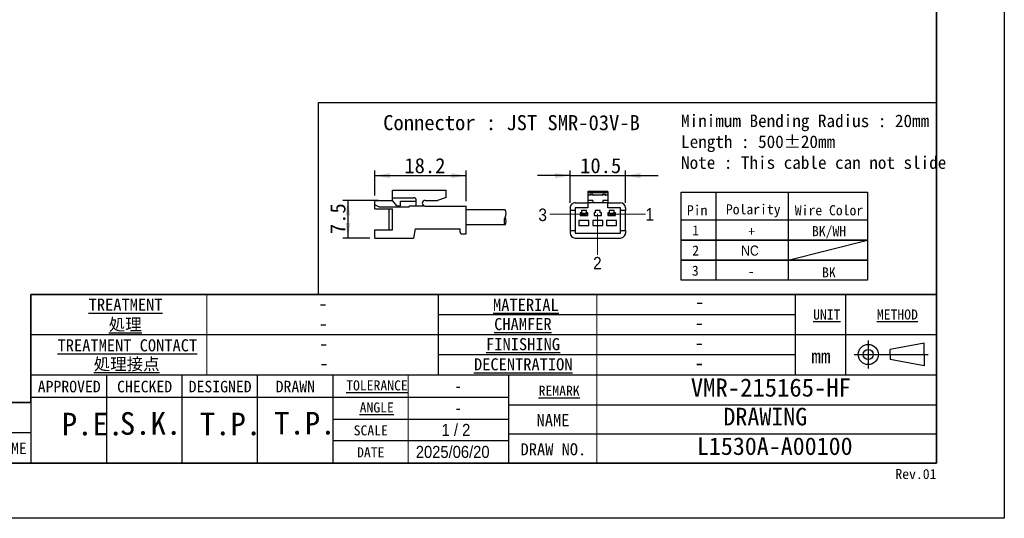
# Model space of a CAD drawing. Header units: millimetres. Extents: x 0 to 420, y 0 to 297.
# Tile 2 of 8: x 224 to 420, y 0 to 99. Entities that reach past the tile are written whole.
import ezdxf
from ezdxf.enums import TextEntityAlignment as Align

# ---------------------------------------------------------------- set-up
doc = ezdxf.new("R2010")
doc.units = ezdxf.units.MM
doc.linetypes.add('HIDDEN', pattern=[1.905, 1.27, -0.635])
doc.layers.add('CABLE 3P', color=7, linetype='Continuous')
doc.layers.add('FORM', color=7, linetype='Continuous')
doc.layers.add('PAPER', color=254, linetype='Continuous', plot=False)
doc.layers.add('TXT1', color=5, linetype='Continuous', lineweight=25)
doc.styles.add('SLDTEXTSTYLE0', font='MSGOTHIC.TTC')
doc.styles.add('SLDTEXTSTYLE1', font='MSGOTHIC.TTC', dxfattribs={"bigfont": 'bigfont'})
doc.styles.add('SLDTEXTSTYLE2', font='MSGOTHIC.TTC')
doc.styles.add('SLDTEXTSTYLE3', font='GOTHIC.TTF', dxfattribs={"width": 0.913})
doc.styles.add('SLDTEXTSTYLE4', font='MSGOTHIC.TTC', dxfattribs={"bigfont": 'bigfont'})
doc.styles.get("Standard").update_dxf_attribs({"font": 'MSGOTHIC.TTC'})
doc.dimstyles.new('SLDDIMSTYLE0', dxfattribs={"dimtxt": 3, "dimasz": 3, "dimexe": 0, "dimexo": 0.0625, "dimgap": 0.75, "dimtad": 1, "dimdec": 1, "dimlfac": 2, "dimrnd": 1e-09, "dimzin": 12, "dimdsep": 46, "dimtxsty": 'SLDTEXTSTYLE0', "dimsah": 1, "dimcen": 0.09, "dimadec": 0, "dimazin": 3, "dimtfac": 1, "dimtofl": 0, "dimtmove": 0, "dimatfit": 3, "dimfxl": 1, "dimfrac": 2, "dimtolj": 1, "dimtzin": 12, "dimarcsym": 0})
doc.dimstyles.new('SLDDIMSTYLE1', dxfattribs={"dimtxt": 3, "dimasz": 3, "dimexe": 0, "dimexo": 0.0625, "dimgap": 0.75, "dimtad": 1, "dimdec": 0, "dimlfac": 2, "dimrnd": 1e-09, "dimzin": 12, "dimdsep": 46, "dimtxsty": 'SLDTEXTSTYLE0', "dimsah": 1, "dimcen": 0.09, "dimadec": 0, "dimazin": 3, "dimtfac": 1, "dimtmove": 0, "dimatfit": 0, "dimfxl": 1, "dimfrac": 2, "dimtolj": 1, "dimtzin": 12, "dimarcsym": 0})

# ---------------------------------------------------------------- blocks, each defined once
blk = doc.blocks.new('SW_NOTE_0_28')
at = {"layer": 'FORM', "color": 0, "insert": (2.38, 2.33), "char_height": 2, "attachment_point": 2, "style": 'SLDTEXTSTYLE0'}
blk.add_mtext('DATE', dxfattribs=at)
blk = doc.blocks.new('SW_NOTE_0_29')
at = {"layer": 'FORM', "color": 0, "insert": (2.97, 2.33), "char_height": 2, "attachment_point": 2, "style": 'SLDTEXTSTYLE0'}
blk.add_mtext('SCALE', dxfattribs=at)
blk = doc.blocks.new('SW_NOTE_0_30')
at = {"layer": 'FORM', "color": 0, "insert": (2.73, 2.68), "char_height": 2.3, "attachment_point": 2, "style": 'SLDTEXTSTYLE0'}
blk.add_mtext('NAME', dxfattribs=at)
blk = doc.blocks.new('SW_NOTE_0_32')
at = {"layer": 'FORM', "color": 0, "insert": (3.41, 2.68), "char_height": 2.3, "attachment_point": 2, "style": 'SLDTEXTSTYLE0'}
blk.add_mtext('DRAWN', dxfattribs=at)
blk = doc.blocks.new('SW_NOTE_0_33')
at = {"layer": 'FORM', "color": 0, "insert": (4.78, 2.68), "char_height": 2.3, "attachment_point": 2, "style": 'SLDTEXTSTYLE0'}
blk.add_mtext('CHECKED', dxfattribs=at)
blk = doc.blocks.new('SW_NOTE_0_34')
at = {"layer": 'FORM', "color": 0, "insert": (5.46, 2.68), "char_height": 2.3, "attachment_point": 2, "style": 'SLDTEXTSTYLE0'}
blk.add_mtext('DESIGNED', dxfattribs=at)
blk = doc.blocks.new('SW_NOTE_0_35')
at = {"layer": 'FORM', "color": 0, "insert": (5.46, 2.68), "char_height": 2.3, "attachment_point": 2, "style": 'SLDTEXTSTYLE0'}
blk.add_mtext('APPROVED', dxfattribs=at)
blk = doc.blocks.new('SW_NOTE_0_36')
at = {"layer": 'FORM', "color": 0, "insert": (7.12, 2.79), "char_height": 2.4, "attachment_point": 2, "style": 'SLDTEXTSTYLE1'}
blk.add_mtext('\\L処理接点', dxfattribs=at)
blk = doc.blocks.new('SW_NOTE_0_37')
at = {"layer": 'FORM', "color": 0, "insert": (7.12, 2.79), "char_height": 2.4, "attachment_point": 2, "style": 'SLDTEXTSTYLE0'}
blk.add_mtext('\\LMATERIAL', dxfattribs=at)
blk = doc.blocks.new('SW_NOTE_0_38')
at = {"layer": 'FORM', "color": 0, "insert": (4.28, 2.79), "char_height": 2.4, "attachment_point": 2, "style": 'SLDTEXTSTYLE1'}
blk.add_mtext('\\L処理', dxfattribs=at)
blk = doc.blocks.new('SW_NOTE_0_39')
at = {"layer": 'FORM', "color": 0, "insert": (6.53, 2.33), "char_height": 2, "attachment_point": 2, "style": 'SLDTEXTSTYLE0'}
blk.add_mtext('\\LTOLERANCE', dxfattribs=at)
blk = doc.blocks.new('SW_NOTE_0_40')
at = {"layer": 'FORM', "color": 0, "insert": (4.75, 2.33), "char_height": 2, "attachment_point": 2, "style": 'SLDTEXTSTYLE0'}
blk.add_mtext('\\LREMARK', dxfattribs=at)
blk = doc.blocks.new('SW_NOTE_0_41')
at = {"layer": 'FORM', "color": 0, "insert": (6.41, 2.79), "char_height": 2.4, "attachment_point": 2, "style": 'SLDTEXTSTYLE0'}
blk.add_mtext('\\LCHAMFER', dxfattribs=at)
blk = doc.blocks.new('SW_NOTE_0_42')
at = {"layer": 'FORM', "color": 0, "insert": (9.97, 2.79), "char_height": 2.4, "attachment_point": 2, "style": 'SLDTEXTSTYLE0'}
blk.add_mtext('\\LDECENTRATION', dxfattribs=at)
blk = doc.blocks.new('SW_NOTE_0_43')
at = {"layer": 'FORM', "color": 0, "insert": (7.84, 2.79), "char_height": 2.4, "attachment_point": 2, "style": 'SLDTEXTSTYLE0'}
blk.add_mtext('\\LFINISHING', dxfattribs=at)
blk = doc.blocks.new('SW_NOTE_0_44')
at = {"layer": 'FORM', "color": 0, "insert": (5.7, 2.79), "char_height": 2.4, "attachment_point": 2, "style": 'SLDTEXTSTYLE0'}
blk.add_mtext('DRAW NO.', dxfattribs=at)
blk = doc.blocks.new('SW_NOTE_0_45')
at = {"layer": 'FORM', "color": 0, "insert": (4.75, 2.33), "char_height": 2, "attachment_point": 2, "style": 'SLDTEXTSTYLE0'}
blk.add_mtext('\\LMETHOD', dxfattribs=at)
blk = doc.blocks.new('SW_NOTE_0_46')
at = {"layer": 'FORM', "color": 0, "insert": (4.16, 2.33), "char_height": 2, "attachment_point": 2, "style": 'SLDTEXTSTYLE0'}
blk.add_mtext('\\LANGLE', dxfattribs=at)
blk = doc.blocks.new('SW_NOTE_0_47')
at = {"layer": 'FORM', "color": 0, "insert": (2.85, 2.79), "char_height": 2.4, "attachment_point": 2, "style": 'SLDTEXTSTYLE0'}
blk.add_mtext('NAME', dxfattribs=at)
blk = doc.blocks.new('SW_NOTE_0_51')
at = {"layer": 'FORM', "color": 0, "insert": (3.56, 2.33), "char_height": 2, "attachment_point": 2, "style": 'SLDTEXTSTYLE0'}
blk.add_mtext('\\LUNIT', dxfattribs=at)
blk = doc.blocks.new('SW_NOTE_0_52')
at = {"layer": 'FORM', "color": 0, "insert": (1.66, 3.26), "char_height": 2.8, "attachment_point": 2, "style": 'SLDTEXTSTYLE0'}
blk.add_mtext('mm', dxfattribs=at)
blk = doc.blocks.new('SW_NOTE_0_54')
at = {"layer": 'FORM', "color": 0, "insert": (7.84, 2.79), "char_height": 2.4, "attachment_point": 2, "style": 'SLDTEXTSTYLE0'}
blk.add_mtext('\\LTREATMENT', dxfattribs=at)
blk = doc.blocks.new('SW_NOTE_0_55')
at = {"layer": 'FORM', "color": 0, "insert": (13.54, 2.79), "char_height": 2.4, "attachment_point": 2, "style": 'SLDTEXTSTYLE0'}
blk.add_mtext('\\LTREATMENT CONTACT', dxfattribs=at)
blk = doc.blocks.new('Block1')
at = {"layer": 'FORM', "color": 7}
for p, q in [((-11, 44.5), (-191, 44.5)), ((-191, 44.5), (-191, 28.5)), ((-110, 28.49), (-110, 44.5)), ((-39, 28.49), (-39, 44.5)), ((-29, 28.49), (-29, 44.5)), ((-11, 28.5), (-11, 44.5)), ((-191, 40.5), (-191, 28.5)), ((-39, 40.5), (-110, 40.5)), ((-110, 28.49), (-110, 40.5)), ((-11, 28.5), (-11, 40.5)), ((-39, 36.5), (-191, 36.5)), ((-11, 36.5), (-191, 36.5)), ((-24.54, 35.38), (-24.54, 29.78)), ((-13.42, 34.8), (-20.21, 33.59)), ((-20.21, 32.58), (-20.21, 33.59)), ((-13.42, 32.58), (-13.42, 34.8)), ((-39, 32.5), (-110, 32.5)), ((-27.34, 32.58), (-12.62, 32.58)), ((-20.21, 32.58), (-20.21, 31.57)), ((-13.42, 30.35), (-20.21, 31.57)), ((-13.42, 32.58), (-13.42, 30.35)), ((-11, 28.5), (-191, 28.5)), ((-191, 28.5), (-191, 11)), ((-176, 28.5), (-176, 11)), ((-161, 28.5), (-161, 11)), ((-146, 28.5), (-146, 11)), ((-131, 28.5), (-131, 11)), ((-96, 11), (-96, 28.5)), ((-11, 11), (-11, 28.5)), ((-191, 24.12), (-96, 24.12)), ((-131, 24.12), (-96, 24.12)), ((-191, 23), (-199, 23)), ((-96, 22.6), (-11, 22.6)), ((-131, 19.75), (-96, 19.75)), ((-191, 17), (-199, 17)), ((-96, 16.8), (-11, 16.8)), ((-96, 15.38), (-131, 15.38)), ((-191, 11), (-11, 11))]:
    blk.add_line(p, q, dxfattribs=at)
at = {"layer": 'FORM', "color": 7, "linetype": 'HIDDEN', "lineweight": 18}
for p, q in [((-156, 28.49), (-156, 44.5)), ((-156, 28.49), (-156, 40.49)), ((-78.5, 11), (-78.5, 28.5))]:
    blk.add_line(p, q, dxfattribs=at)
at = {"layer": 'FORM', "color": 7, "linetype": 'Continuous', "lineweight": 18}
for p, q in [((-156, 28.49), (-156, 44.5)), ((-78.5, 11), (-78.5, 44.5)), ((-116, 11), (-116, 28.5))]:
    blk.add_line(p, q, dxfattribs=at)
at = {"layer": 'FORM', "color": 7, "lineweight": 18}
blk.add_line((-191, 11), (-286, 11), dxfattribs=at)
at = {"layer": 'FORM', "color": 7}
for radius in [2, 1]:
    blk.add_circle((-24.54, 32.58), radius, dxfattribs=at)
for name, p in [('SW_NOTE_0_54', (-180.02, 40.91)), ('SW_NOTE_0_37', (-99.73, 40.87)), ('SW_NOTE_0_51', (-36.35, 39.2)), ('SW_NOTE_0_45', (-23.51, 39.2)), ('SW_NOTE_0_38', (-176.53, 36.96)), ('SW_NOTE_0_41', (-99.61, 37.04)), ('SW_NOTE_0_55', (-185.37, 32.81)), ('SW_NOTE_0_43', (-101.01, 33.04)), ('SW_NOTE_0_36', (-179.09, 29.09)), ('SW_NOTE_0_42', (-103.1, 29.04)), ('SW_NOTE_0_52', (-35.63, 30.39)), ('SW_NOTE_0_39', (-128.74, 25.1)), ('SW_NOTE_0_35', (-188.85, 24.67)), ('SW_NOTE_0_33', (-173.18, 24.67)), ('SW_NOTE_0_34', (-158.85, 24.67)), ('SW_NOTE_0_32', (-141.85, 24.67)), ('SW_NOTE_0_40', (-90.74, 24.04)), ('SW_NOTE_0_46', (-126.41, 20.72)), ('SW_NOTE_0_47', (-90.07, 17.93)), ('SW_NOTE_0_29', (-126.41, 16.16)), ('SW_NOTE_0_30', (-197.68, 12.39)), ('SW_NOTE_0_28', (-125.83, 11.79)), ('SW_NOTE_0_44', (-92.84, 12.14))]:
    blk.add_blockref(name, p, dxfattribs=at)
for tag, height, style, p in [('処理(英語)', 2.8, 'SLDTEXTSTYLE2', (-133.19, 43.67)), ('材料', 2.8, 'SLDTEXTSTYLE2', (-58.19, 44.01)), ('処理(日本語)', 2.8, 'SLDTEXTSTYLE4', (-133.34, 39.67)), ('一般面取', 2.8, 'SLDTEXTSTYLE4', (-58.25, 39.82)), ('処理接点(英語)', 2.8, 'SLDTEXTSTYLE4', (-132.94, 35.72)), ('処理接点(日本語)', 2.8, 'SLDTEXTSTYLE4', (-133.12, 31.8)), ('偏芯', 2.8, 'SLDTEXTSTYLE4', (-58.27, 31.82)), ('APPROVED', 4.5, 'SLDTEXTSTYLE2', (-182.47, 20.22)), ('CHECKED', 4.5, 'SLDTEXTSTYLE2', (-167.47, 20.34)), ('DESIGNED', 4.5, 'SLDTEXTSTYLE2', (-152.47, 20.25)), ('DRAWN', 4.5, 'SLDTEXTSTYLE2', (-137.47, 20.39))]:
    blk.add_attdef(tag, text='', height=height, dxfattribs=dict(at, style=style)).set_placement(p, align=Align.TOP_CENTER)
at = {"layer": 'FORM', "color": 7, "style": 'SLDTEXTSTYLE3', "width": 0.913}
for tag, p in [('一般公差', (-106.1, 27.47)), ('角度', (-106.01, 23.1)), ('SCALE', (-106.06, 18.72)), ('DATE', (-106.1, 14.35))]:
    blk.add_attdef(tag, text='', height=2.4, dxfattribs=at).set_placement(p, align=Align.TOP_CENTER)
at = {"layer": 'FORM', "color": 7}
for tag in ['仕上', '適用（機種名）', 'DRAW_NO.', 'NAME']:
    blk.add_attdef(tag, (0, 0), '', height=3, dxfattribs=at)
blk = doc.blocks.new('SW_NOTE_0')
at = {"layer": 'FORM', "color": 0, "insert": (2.38, 2.33), "char_height": 2, "attachment_point": 2, "style": 'SLDTEXTSTYLE0'}
blk.add_mtext('DATE', dxfattribs=at)
blk = doc.blocks.new('SW_NOTE_0_1')
at = {"layer": 'FORM', "color": 0, "insert": (2.97, 2.33), "char_height": 2, "attachment_point": 2, "style": 'SLDTEXTSTYLE0'}
blk.add_mtext('SCALE', dxfattribs=at)
blk = doc.blocks.new('SW_NOTE_0_2')
at = {"layer": 'FORM', "color": 0, "insert": (2.73, 2.68), "char_height": 2.3, "attachment_point": 2, "style": 'SLDTEXTSTYLE0'}
blk.add_mtext('NAME', dxfattribs=at)
blk = doc.blocks.new('SW_NOTE_0_4')
at = {"layer": 'FORM', "color": 0, "insert": (3.41, 2.68), "char_height": 2.3, "attachment_point": 2, "style": 'SLDTEXTSTYLE0'}
blk.add_mtext('DRAWN', dxfattribs=at)
blk = doc.blocks.new('SW_NOTE_0_5')
at = {"layer": 'FORM', "color": 0, "insert": (4.78, 2.68), "char_height": 2.3, "attachment_point": 2, "style": 'SLDTEXTSTYLE0'}
blk.add_mtext('CHECKED', dxfattribs=at)
blk = doc.blocks.new('SW_NOTE_0_6')
at = {"layer": 'FORM', "color": 0, "insert": (5.46, 2.68), "char_height": 2.3, "attachment_point": 2, "style": 'SLDTEXTSTYLE0'}
blk.add_mtext('DESIGNED', dxfattribs=at)
blk = doc.blocks.new('SW_NOTE_0_7')
at = {"layer": 'FORM', "color": 0, "insert": (5.46, 2.68), "char_height": 2.3, "attachment_point": 2, "style": 'SLDTEXTSTYLE0'}
blk.add_mtext('APPROVED', dxfattribs=at)
blk = doc.blocks.new('SW_NOTE_0_8')
at = {"layer": 'FORM', "color": 0, "insert": (7.12, 2.79), "char_height": 2.4, "attachment_point": 2, "style": 'SLDTEXTSTYLE1'}
blk.add_mtext('\\L処理接点', dxfattribs=at)
blk = doc.blocks.new('SW_NOTE_0_9')
at = {"layer": 'FORM', "color": 0, "insert": (7.12, 2.79), "char_height": 2.4, "attachment_point": 2, "style": 'SLDTEXTSTYLE0'}
blk.add_mtext('\\LMATERIAL', dxfattribs=at)
blk = doc.blocks.new('SW_NOTE_0_10')
at = {"layer": 'FORM', "color": 0, "insert": (4.28, 2.79), "char_height": 2.4, "attachment_point": 2, "style": 'SLDTEXTSTYLE1'}
blk.add_mtext('\\L処理', dxfattribs=at)
blk = doc.blocks.new('SW_NOTE_0_11')
at = {"layer": 'FORM', "color": 0, "insert": (6.53, 2.33), "char_height": 2, "attachment_point": 2, "style": 'SLDTEXTSTYLE0'}
blk.add_mtext('\\LTOLERANCE', dxfattribs=at)
blk = doc.blocks.new('SW_NOTE_0_12')
at = {"layer": 'FORM', "color": 0, "insert": (4.75, 2.33), "char_height": 2, "attachment_point": 2, "style": 'SLDTEXTSTYLE0'}
blk.add_mtext('\\LREMARK', dxfattribs=at)
blk = doc.blocks.new('SW_NOTE_0_13')
at = {"layer": 'FORM', "color": 0, "insert": (6.41, 2.79), "char_height": 2.4, "attachment_point": 2, "style": 'SLDTEXTSTYLE0'}
blk.add_mtext('\\LCHAMFER', dxfattribs=at)
blk = doc.blocks.new('SW_NOTE_0_14')
at = {"layer": 'FORM', "color": 0, "insert": (9.97, 2.79), "char_height": 2.4, "attachment_point": 2, "style": 'SLDTEXTSTYLE0'}
blk.add_mtext('\\LDECENTRATION', dxfattribs=at)
blk = doc.blocks.new('SW_NOTE_0_15')
at = {"layer": 'FORM', "color": 0, "insert": (7.84, 2.79), "char_height": 2.4, "attachment_point": 2, "style": 'SLDTEXTSTYLE0'}
blk.add_mtext('\\LFINISHING', dxfattribs=at)
blk = doc.blocks.new('SW_NOTE_0_16')
at = {"layer": 'FORM', "color": 0, "insert": (5.7, 2.79), "char_height": 2.4, "attachment_point": 2, "style": 'SLDTEXTSTYLE0'}
blk.add_mtext('DRAW NO.', dxfattribs=at)
blk = doc.blocks.new('SW_NOTE_0_17')
at = {"layer": 'FORM', "color": 0, "insert": (4.75, 2.33), "char_height": 2, "attachment_point": 2, "style": 'SLDTEXTSTYLE0'}
blk.add_mtext('\\LMETHOD', dxfattribs=at)
blk = doc.blocks.new('SW_NOTE_0_18')
at = {"layer": 'FORM', "color": 0, "insert": (4.16, 2.33), "char_height": 2, "attachment_point": 2, "style": 'SLDTEXTSTYLE0'}
blk.add_mtext('\\LANGLE', dxfattribs=at)
blk = doc.blocks.new('SW_NOTE_0_19')
at = {"layer": 'FORM', "color": 0, "insert": (2.85, 2.79), "char_height": 2.4, "attachment_point": 2, "style": 'SLDTEXTSTYLE0'}
blk.add_mtext('NAME', dxfattribs=at)
blk = doc.blocks.new('SW_NOTE_0_23')
at = {"layer": 'FORM', "color": 0, "insert": (3.56, 2.33), "char_height": 2, "attachment_point": 2, "style": 'SLDTEXTSTYLE0'}
blk.add_mtext('\\LUNIT', dxfattribs=at)
blk = doc.blocks.new('SW_NOTE_0_24')
at = {"layer": 'FORM', "color": 0, "insert": (1.66, 3.26), "char_height": 2.8, "attachment_point": 2, "style": 'SLDTEXTSTYLE0'}
blk.add_mtext('mm', dxfattribs=at)
blk = doc.blocks.new('SW_NOTE_0_26')
at = {"layer": 'FORM', "color": 0, "insert": (7.84, 2.79), "char_height": 2.4, "attachment_point": 2, "style": 'SLDTEXTSTYLE0'}
blk.add_mtext('\\LTREATMENT', dxfattribs=at)
blk = doc.blocks.new('SW_NOTE_0_27')
at = {"layer": 'FORM', "color": 0, "insert": (13.54, 2.79), "char_height": 2.4, "attachment_point": 2, "style": 'SLDTEXTSTYLE0'}
blk.add_mtext('\\LTREATMENT CONTACT', dxfattribs=at)
blk = doc.blocks.new('表題欄金物用_VER3.0')
at = {"layer": 'FORM', "color": 7}
for p, q in [((-11, 44.5), (-191, 44.5)), ((-191, 44.5), (-191, 28.5)), ((-110, 28.49), (-110, 44.5)), ((-39, 28.49), (-39, 44.5)), ((-29, 28.49), (-29, 44.5)), ((-11, 28.5), (-11, 44.5)), ((-191, 40.5), (-191, 28.5)), ((-39, 40.5), (-110, 40.5)), ((-110, 28.49), (-110, 40.5)), ((-11, 28.5), (-11, 40.5)), ((-39, 36.5), (-191, 36.5)), ((-11, 36.5), (-191, 36.5)), ((-24.54, 35.38), (-24.54, 29.78)), ((-13.42, 34.8), (-20.21, 33.59)), ((-20.21, 32.58), (-20.21, 33.59)), ((-13.42, 32.58), (-13.42, 34.8)), ((-39, 32.5), (-110, 32.5)), ((-27.34, 32.58), (-12.62, 32.58)), ((-20.21, 32.58), (-20.21, 31.57)), ((-13.42, 30.35), (-20.21, 31.57)), ((-13.42, 32.58), (-13.42, 30.35)), ((-11, 28.5), (-191, 28.5)), ((-191, 28.5), (-191, 11)), ((-176, 28.5), (-176, 11)), ((-161, 28.5), (-161, 11)), ((-146, 28.5), (-146, 11)), ((-131, 28.5), (-131, 11)), ((-96, 11), (-96, 28.5)), ((-11, 11), (-11, 28.5)), ((-191, 24.12), (-96, 24.12)), ((-131, 24.12), (-96, 24.12)), ((-191, 23), (-199, 23)), ((-96, 22.6), (-11, 22.6)), ((-131, 19.75), (-96, 19.75)), ((-191, 17), (-199, 17)), ((-96, 16.8), (-11, 16.8)), ((-96, 15.38), (-131, 15.38)), ((-191, 11), (-11, 11))]:
    blk.add_line(p, q, dxfattribs=at)
at = {"layer": 'FORM', "color": 7, "linetype": 'HIDDEN', "lineweight": 18}
for p, q in [((-156, 28.49), (-156, 44.5)), ((-156, 28.49), (-156, 40.49)), ((-78.5, 11), (-78.5, 28.5))]:
    blk.add_line(p, q, dxfattribs=at)
at = {"layer": 'FORM', "color": 7, "linetype": 'Continuous', "lineweight": 18}
for p, q in [((-156, 28.49), (-156, 44.5)), ((-78.5, 11), (-78.5, 44.5)), ((-116, 11), (-116, 28.5))]:
    blk.add_line(p, q, dxfattribs=at)
at = {"layer": 'FORM', "color": 7, "lineweight": 18}
blk.add_line((-191, 11), (-286, 11), dxfattribs=at)
at = {"layer": 'FORM', "color": 7}
for radius in [2, 1]:
    blk.add_circle((-24.54, 32.58), radius, dxfattribs=at)
for name, p in [('SW_NOTE_0_26', (-180.02, 40.91)), ('SW_NOTE_0_9', (-99.73, 40.87)), ('SW_NOTE_0_23', (-36.35, 39.2)), ('SW_NOTE_0_17', (-23.51, 39.2)), ('SW_NOTE_0_10', (-176.53, 36.96)), ('SW_NOTE_0_13', (-99.61, 37.04)), ('SW_NOTE_0_27', (-185.37, 32.81)), ('SW_NOTE_0_15', (-101.01, 33.04)), ('SW_NOTE_0_8', (-179.09, 29.09)), ('SW_NOTE_0_14', (-103.1, 29.04)), ('SW_NOTE_0_24', (-35.63, 30.39)), ('SW_NOTE_0_11', (-128.74, 25.1)), ('SW_NOTE_0_7', (-188.85, 24.67)), ('SW_NOTE_0_5', (-173.18, 24.67)), ('SW_NOTE_0_6', (-158.85, 24.67)), ('SW_NOTE_0_4', (-141.85, 24.67)), ('SW_NOTE_0_12', (-90.74, 24.04)), ('SW_NOTE_0_18', (-126.41, 20.72)), ('SW_NOTE_0_19', (-90.07, 17.93)), ('SW_NOTE_0_1', (-126.41, 16.16)), ('SW_NOTE_0_2', (-197.68, 12.39)), ('SW_NOTE_0', (-125.83, 11.79)), ('SW_NOTE_0_16', (-92.84, 12.14))]:
    blk.add_blockref(name, p, dxfattribs=at)
at = {"layer": 'FORM', "color": 7, "style": 'SLDTEXTSTYLE2'}
for tag, height, p in [('処理(英語)', 2.8, (-133.07, 43.77)), ('材料', 2.8, (-58.19, 44.11)), ('処理(日本語)', 2.8, (-132.98, 39.77)), ('一般面取', 2.8, (-58.23, 39.93)), ('処理接点(英語)', 2.8, (-132.92, 35.82)), ('仕上', 2.8, (-58.23, 35.93)), ('処理接点(日本語)', 2.8, (-132.86, 31.9)), ('偏芯', 2.8, (-58.23, 31.93)), ('適用（機種名）', 3.6, (-44.73, 27.32)), ('APPROVED', 4.5, (-183.54, 20.38)), ('CHECKED', 4.5, (-168.65, 20.5)), ('DESIGNED', 4.5, (-153.2, 20.41)), ('DRAWN', 4.5, (-138.43, 20.56)), ('NAME', 3.5, (-44.73, 21.5)), ('DRAW_NO.', 3.5, (-44.73, 15.63))]:
    blk.add_attdef(tag, text='', height=height, dxfattribs=at).set_placement(p, align=Align.TOP_CENTER)
at = {"layer": 'FORM', "color": 7, "style": 'SLDTEXTSTYLE3', "width": 0.913}
for tag, p in [('一般公差', (-106.01, 27.47)), ('角度', (-106.01, 23.1)), ('SCALE', (-106.06, 18.72)), ('DATE', (-106.01, 14.35))]:
    blk.add_attdef(tag, text='', height=2.4, dxfattribs=at).set_placement(p, align=Align.TOP_CENTER)
blk = doc.blocks.new('_D')
at = {"layer": 'TXT1'}
for p, q in [((294.85, 64.23), (294.85, 69.15)), ((313.05, 63.1), (313.05, 69.15)), ((294.85, 68.15), (313.05, 68.15))]:
    blk.add_line(p, q, dxfattribs=at)
for points in [[(294.85, 68.15), (297.85, 67.65), (297.85, 68.65)], [(313.05, 68.15), (310.05, 68.65), (310.05, 67.65)]]:
    blk.add_solid(points, dxfattribs=at)
at = {"layer": 'TXT1', "insert": (300.74, 71.64), "char_height": 3, "attachment_point": 1, "style": 'SLDTEXTSTYLE0'}
blk.add_mtext('18.2', dxfattribs=at)
blk = doc.blocks.new('_D_1')
at = {"layer": 'TXT1'}
for p, q in [((295.61, 63.23), (288.51, 63.23)), ((289.51, 63.23), (289.51, 55.73)), ((293.85, 55.73), (288.51, 55.73))]:
    blk.add_line(p, q, dxfattribs=at)
for points in [[(289.51, 63.23), (289.01, 60.23), (290.01, 60.23)], [(289.51, 55.73), (290.01, 58.73), (289.01, 58.73)]]:
    blk.add_solid(points, dxfattribs=at)
at = {"layer": 'TXT1', "insert": (286.02, 56.53), "char_height": 3, "attachment_point": 1, "rotation": 90, "style": 'SLDTEXTSTYLE0'}
blk.add_mtext('7.5', dxfattribs=at)
blk = doc.blocks.new('_D_2')
at = {"layer": 'TXT1'}
for p, q in [((333.68, 62.74), (333.68, 69.15)), ((344.68, 62.74), (344.68, 69.15)), ((333.68, 68.15), (327.18, 68.15)), ((333.68, 68.15), (344.68, 68.15)), ((344.68, 68.15), (351.18, 68.15))]:
    blk.add_line(p, q, dxfattribs=at)
for points in [[(333.68, 68.15), (330.68, 68.65), (330.68, 67.65)], [(344.68, 68.15), (347.68, 67.65), (347.68, 68.65)]]:
    blk.add_solid(points, dxfattribs=at)
at = {"layer": 'TXT1', "insert": (335.68, 71.64), "char_height": 3, "attachment_point": 1, "rotation": 0, "style": 'SLDTEXTSTYLE0'}
blk.add_mtext('10.5', dxfattribs=at)

msp = doc.modelspace()

# ---------------------------------------------------------------- linework, layer by layer
at = {"layer": 'CABLE 3P'}
for p, q in [((298.3742, 65.2286), (309.0742, 65.2286)), ((298.3742, 63.2286), (298.3742, 65.2286)), ((298.3742, 65.2286), (309.0742, 65.2286)), ((298.3742, 63.2286), (298.3742, 65.2286)), ((309.0742, 63.8332), (309.0742, 65.2286)), ((341.1842, 64.9881), (337.1842, 64.9881)), ((337.1842, 64.9881), (337.1842, 64.7589)), ((341.1842, 64.7589), (337.1842, 64.7589)), ((337.1842, 64.7589), (337.1842, 64.2381)), ((341.1842, 64.9881), (341.1842, 64.7589)), ((341.1842, 64.7589), (341.1842, 64.2381)), ((294.851, 61.5416), (294.851, 63.2286)), ((294.851, 63.2286), (298.3742, 63.2286)), ((294.851, 61.5416), (294.851, 63.2286)), ((294.851, 63.2286), (298.3742, 63.2286)), ((298.3742, 63.7579), (302.6074, 63.7579)), ((298.3742, 63.7579), (302.6074, 63.7579)), ((299.2077, 62.1759), (298.3742, 63.2286)), ((299.2077, 62.1759), (298.3742, 63.2286)), ((299.9722, 62.1759), (299.9722, 63.0478)), ((299.9722, 63.0478), (303.0974, 63.0478)), ((299.9722, 62.1759), (299.9722, 63.0478)), ((299.9722, 63.0478), (303.0974, 63.0478)), ((303.0974, 62.1005), (303.0974, 63.2545)), ((303.0974, 62.1005), (303.0974, 63.2545)), ((304.8476, 63.2286), (307.3459, 63.2286)), ((304.8476, 63.2286), (307.3459, 63.2286)), ((309.0742, 63.8332), (307.3459, 63.2286)), ((309.0742, 63.8332), (307.3459, 63.2286)), ((334.6842, 62.7381), (337.1842, 62.7381)), ((337.6842, 64.2381), (337.1842, 64.2381)), ((337.1842, 64.2381), (337.1842, 63.2381)), ((338.1842, 63.2381), (337.1842, 63.2381)), ((337.1842, 63.2381), (337.1842, 62.7381)), ((337.1842, 62.7381), (337.1842, 61.7381)), ((338.1842, 62.7381), (337.1842, 62.7381)), ((337.5842, 64.2381), (337.5842, 64.2472)), ((337.7842, 64.4381), (337.6842, 64.3381)), ((337.6842, 64.3381), (337.6842, 64.2381)), ((338.1842, 64.3381), (337.6842, 64.3381)), ((337.7842, 64.4472), (337.7842, 64.4381)), ((337.7842, 64.4472), (338.0842, 64.4472)), ((337.7842, 64.4381), (338.0842, 64.4381)), ((338.0842, 64.4472), (338.0842, 64.4381)), ((338.0842, 64.4381), (338.1842, 64.3381)), ((338.1842, 64.3381), (338.1842, 64.2381)), ((340.1842, 64.2381), (338.1842, 64.2381)), ((338.1842, 63.2381), (338.1842, 62.7381)), ((340.1842, 62.7381), (338.1842, 62.7381)), ((338.2842, 64.2472), (338.2842, 64.2381)), ((340.0842, 64.2381), (340.0842, 64.2472)), ((340.2842, 64.4381), (340.1842, 64.3381)), ((340.1842, 64.3381), (340.1842, 64.2381)), ((340.6842, 64.3381), (340.1842, 64.3381)), ((341.1842, 63.2381), (340.1842, 63.2381)), ((340.1842, 63.2381), (340.1842, 62.7381)), ((341.1842, 62.7381), (340.1842, 62.7381)), ((340.2842, 64.4472), (340.2842, 64.4381)), ((340.2842, 64.4472), (340.5842, 64.4472)), ((340.2842, 64.4381), (340.5842, 64.4381)), ((340.5842, 64.4472), (340.5842, 64.4381)), ((340.5842, 64.4381), (340.6842, 64.3381)), ((340.6842, 64.3381), (340.6842, 64.2381)), ((341.1842, 64.2381), (340.6842, 64.2381)), ((340.7842, 64.2472), (340.7842, 64.2381)), ((341.1842, 64.2381), (341.1842, 63.2381)), ((341.1842, 63.2381), (341.1842, 62.7381)), ((341.1842, 61.7381), (341.1842, 62.7381)), ((341.1842, 62.7381), (343.6842, 62.7381)), ((295.6899, 61.9515), (294.851, 62.3427)), ((295.6899, 61.9515), (294.851, 62.3427)), ((294.851, 61.5416), (298.3742, 61.5416)), ((294.851, 61.5416), (298.3742, 61.5416)), ((295.6899, 61.9515), (301.711, 61.9515)), ((295.6899, 61.9515), (301.711, 61.9515)), ((297.7218, 57.3496), (297.7218, 61.5416)), ((297.7218, 57.3496), (297.7218, 61.5416)), ((298.3742, 57.3496), (298.3742, 61.5416)), ((298.3742, 57.3496), (298.3742, 61.5416)), ((299.2077, 62.1759), (299.9722, 62.1759)), ((299.2077, 62.1759), (299.9722, 62.1759)), ((304.8476, 62.1005), (301.711, 62.1005)), ((301.711, 61.9515), (301.711, 62.1005)), ((304.8476, 62.1005), (301.711, 62.1005)), ((301.711, 61.9515), (301.711, 62.1005)), ((304.8476, 62.1005), (313.051, 62.1005)), ((304.8476, 62.1005), (313.051, 62.1005)), ((313.051, 56.6005), (313.051, 62.1005)), ((313.051, 56.6005), (313.051, 62.1005)), ((320.7651, 61.3505), (313.051, 61.3505)), ((333.6842, 61.7381), (333.6842, 61.2381)), ((334.6842, 61.2381), (333.6842, 61.2381)), ((333.6842, 61.2381), (333.6842, 57.2381)), ((334.6842, 61.7381), (334.6842, 61.2381)), ((337.1842, 61.7381), (334.6842, 61.7381)), ((334.6842, 61.2381), (334.6842, 57.2381)), ((335.9342, 60.7381), (335.6842, 60.7381)), ((335.6842, 60.7381), (335.6842, 60.2381)), ((335.8092, 60.2881), (335.8092, 60.6881)), ((335.8092, 60.6881), (336.2842, 60.6881)), ((336.9342, 61.2381), (335.9342, 61.2381)), ((335.9342, 61.2381), (335.9342, 60.7381)), ((336.2842, 60.6881), (336.1842, 60.5881)), ((336.2842, 60.6881), (336.4342, 60.6881)), ((336.4342, 60.6881), (336.4342, 60.6644)), ((336.4342, 60.6881), (336.5842, 60.6881)), ((336.6842, 60.5881), (336.5842, 60.6881)), ((336.5842, 60.6881), (337.0592, 60.6881)), ((336.9342, 60.7381), (336.9342, 61.2381)), ((337.1842, 60.7381), (336.9342, 60.7381)), ((337.0592, 60.6881), (337.0592, 60.2881)), ((337.1842, 60.2381), (337.1842, 60.7381)), ((338.4342, 60.7381), (338.4342, 60.2381)), ((338.6842, 60.7381), (338.4342, 60.7381)), ((338.6842, 61.2381), (338.6842, 60.7381)), ((339.6842, 61.2381), (338.6842, 61.2381)), ((339.6842, 60.7381), (339.6842, 61.2381)), ((339.9342, 60.7381), (339.6842, 60.7381)), ((339.9342, 60.2381), (339.9342, 60.7381)), ((343.6842, 61.7381), (341.1842, 61.7381)), ((341.4342, 60.7381), (341.1842, 60.7381)), ((341.1842, 60.7381), (341.1842, 60.2381)), ((341.3092, 60.2881), (341.3092, 60.6881)), ((341.3092, 60.6881), (341.7842, 60.6881)), ((342.4342, 61.2381), (341.4342, 61.2381)), ((341.4342, 61.2381), (341.4342, 60.7381)), ((341.7842, 60.6881), (341.6842, 60.5881)), ((341.7842, 60.6881), (341.9342, 60.6881)), ((341.9342, 60.6881), (341.9342, 60.6644)), ((341.9342, 60.6881), (342.0842, 60.6881)), ((342.1842, 60.5881), (342.0842, 60.6881)), ((342.0842, 60.6881), (342.5592, 60.6881)), ((342.4342, 60.7381), (342.4342, 61.2381)), ((342.6842, 60.7381), (342.4342, 60.7381)), ((342.5592, 60.6881), (342.5592, 60.2881)), ((342.6842, 60.2381), (342.6842, 60.7381)), ((343.6842, 61.2381), (343.6842, 61.7381)), ((344.6842, 61.2381), (343.6842, 61.2381)), ((343.6842, 57.2381), (343.6842, 61.2381)), ((344.6842, 61.7381), (344.6842, 61.2381)), ((344.6842, 57.2381), (344.6842, 61.2381)), ((337.4342, 59.2381), (335.4342, 59.2381)), ((335.4342, 59.2381), (335.4342, 58.2381)), ((335.6842, 60.2381), (337.1842, 60.2381)), ((336.2842, 60.2881), (335.8092, 60.2881)), ((336.3842, 60.5881), (336.1842, 60.5881)), ((336.1842, 60.3881), (336.1842, 60.5881)), ((336.1842, 60.3881), (336.3842, 60.3881)), ((336.1842, 60.3881), (336.2842, 60.2881)), ((336.4342, 60.2881), (336.2842, 60.2881)), ((336.4342, 60.6644), (336.3842, 60.5881)), ((336.3842, 60.5881), (336.3842, 60.3881)), ((336.3842, 60.3881), (336.4342, 60.3118)), ((336.4842, 60.5881), (336.4342, 60.6644)), ((336.4342, 60.3118), (336.4842, 60.3881)), ((336.4342, 60.3118), (336.4342, 60.2881)), ((336.5842, 60.2881), (336.4342, 60.2881)), ((336.4842, 60.3881), (336.4842, 60.5881)), ((336.6842, 60.5881), (336.4842, 60.5881)), ((336.4842, 60.3881), (336.6842, 60.3881)), ((336.5842, 60.2881), (336.6842, 60.3881)), ((337.0592, 60.2881), (336.5842, 60.2881)), ((336.6842, 60.5881), (336.6842, 60.3881)), ((337.4342, 58.2381), (337.4342, 59.2381)), ((340.1842, 59.2381), (338.1842, 59.2381)), ((338.1842, 59.2381), (338.1842, 58.2381)), ((338.4342, 60.2381), (339.9342, 60.2381)), ((340.1842, 58.2381), (340.1842, 59.2381)), ((340.9342, 59.2381), (340.9342, 58.2381)), ((342.9342, 59.2381), (340.9342, 59.2381)), ((341.1842, 60.2381), (342.6842, 60.2381)), ((341.7842, 60.2881), (341.3092, 60.2881)), ((341.8842, 60.5881), (341.6842, 60.5881)), ((341.6842, 60.3881), (341.6842, 60.5881)), ((341.6842, 60.3881), (341.8842, 60.3881)), ((341.6842, 60.3881), (341.7842, 60.2881)), ((341.9342, 60.2881), (341.7842, 60.2881)), ((341.9342, 60.6644), (341.8842, 60.5881)), ((341.8842, 60.5881), (341.8842, 60.3881)), ((341.8842, 60.3881), (341.9342, 60.3118)), ((341.9842, 60.5881), (341.9342, 60.6644)), ((341.9342, 60.3118), (341.9842, 60.3881)), ((341.9342, 60.3118), (341.9342, 60.2881)), ((342.0842, 60.2881), (341.9342, 60.2881)), ((341.9842, 60.3881), (341.9842, 60.5881)), ((342.1842, 60.5881), (341.9842, 60.5881)), ((341.9842, 60.3881), (342.1842, 60.3881)), ((342.0842, 60.2881), (342.1842, 60.3881)), ((342.5592, 60.2881), (342.0842, 60.2881)), ((342.1842, 60.5881), (342.1842, 60.3881)), ((342.9342, 58.2381), (342.9342, 59.2381)), ((294.851, 55.7286), (294.851, 57.3496)), ((294.851, 57.3496), (298.3742, 57.3496)), ((294.851, 55.7286), (294.851, 57.3496)), ((294.851, 57.3496), (298.3742, 57.3496)), ((302.851, 57.6005), (302.551, 55.7286)), ((302.851, 57.6005), (311.7959, 57.6005)), ((302.851, 57.6005), (311.7959, 57.6005)), ((311.7959, 56.9005), (311.7959, 57.6005)), ((311.7959, 56.9005), (311.7959, 57.6005)), ((320.7651, 58.3505), (313.051, 58.3505)), ((333.6842, 57.2381), (334.6842, 57.2381)), ((333.6842, 57.2381), (333.6842, 56.7381)), ((334.6842, 57.2381), (334.6842, 56.7381)), ((335.4342, 58.2381), (337.4342, 58.2381)), ((338.1842, 58.2381), (340.1842, 58.2381)), ((340.9342, 58.2381), (342.9342, 58.2381)), ((343.6842, 57.2381), (344.6842, 57.2381)), ((343.6842, 56.7381), (343.6842, 57.2381)), ((344.6842, 57.2381), (344.6842, 56.7381)), ((294.851, 55.7286), (302.551, 55.7286)), ((294.851, 55.7286), (302.551, 55.7286)), ((312.0959, 56.6005), (313.051, 56.6005)), ((312.0959, 56.6005), (313.051, 56.6005)), ((334.6842, 56.7381), (343.6842, 56.7381)), ((334.6842, 55.7381), (343.6842, 55.7381))]:
    msp.add_line(p, q, dxfattribs=at)
for centre, radius, start, end in [((302.5939, 63.2545), 0.5035, 0, 91.535232), ((302.5939, 63.2545), 0.5035, 0, 91.535232), ((304.8476, 62.6646), 0.5641, 90, 270), ((304.8476, 62.6646), 0.5641, 90, 270), ((334.6842, 61.7381), 1, 90, 180.000003), ((337.7842, 64.2472), 0.2, 90.000014, 179.999946), ((337.5886, 64.3428), 0.0958, 267.402573, 357.142919), ((338.0842, 64.2472), 0.2, 0.000054, 90), ((338.2799, 64.3428), 0.0958, 182.857104, 272.597426), ((340.2842, 64.2472), 0.2, 90.000008, 179.999955), ((340.0886, 64.3428), 0.0958, 267.402651, 357.142841), ((340.5842, 64.2472), 0.2, 0.000054, 90), ((340.7799, 64.3428), 0.0958, 182.857331, 272.597296), ((343.6842, 61.7381), 1, 0.000001, 90.000001), ((319.5651, 60.6005), 1.4151, 327.994617, 32.005383), ((321.9651, 59.1005), 1.4151, 147.994617, 212.005383), ((319.5651, 59.1005), 1.4151, 327.994617, 32.005383), ((312.0959, 56.9005), 0.3, 180, 270), ((312.0959, 56.9005), 0.3, 180, 270), ((334.6842, 56.7381), 1, 180, 270), ((343.6842, 56.7381), 1, 269.999999, 0)]:
    msp.add_arc(centre, radius, start, end, dxfattribs=at)
at = {"layer": 'FORM', "linetype": 'Continuous'}
for p, q in [((406.5, 286), (406.5, 11)), ((406.5, 44.5), (406.5, 286)), ((406.5, 286), (406.5, 11)), ((406.5, 44.5), (406.5, 286)), ((283.6918, 82.708), (406.5, 82.708)), ((283.6918, 44.5), (283.6918, 82.708)), ((406.5, 82.708), (406.5, 44.5)), ((355.7445, 64.8645), (392.8359, 64.8645)), ((355.7445, 59.3383), (355.7445, 64.8645)), ((362.6812, 64.8645), (362.6812, 47.3383)), ((377.0331, 64.8645), (377.0331, 47.3383)), ((392.8359, 64.8645), (392.8359, 47.3383)), ((355.7445, 55.3383), (355.7445, 59.3383)), ((355.7445, 59.3383), (392.8359, 59.3383)), ((355.7445, 51.3383), (355.7445, 55.3383)), ((355.7445, 55.3383), (392.8359, 55.3383)), ((392.8359, 55.3383), (355.7445, 55.3383)), ((377.0331, 51.3383), (392.8359, 55.3383)), ((392.8359, 51.3383), (355.7445, 51.3383)), ((355.7445, 47.3383), (355.7445, 51.3383)), ((355.7445, 51.3383), (392.8359, 51.3383)), ((392.8359, 47.3383), (355.7445, 47.3383)), ((226.5, 23), (226.5, 44.5)), ((226.5, 44.5), (406.5, 44.5)), ((226.5, 23), (226.5, 44.5)), ((226.5, 44.5), (406.5, 44.5)), ((406.5, 44.5), (283.6918, 44.5)), ((131.5, 23), (226.5, 23)), ((131.5, 23), (226.5, 23)), ((406.5, 11), (13.5, 11)), ((406.5, 11), (13.5, 11)), ((131.5, 11), (406.5, 11)), ((131.5, 11), (406.5, 11))]:
    msp.add_line(p, q, dxfattribs=at)
at = {"layer": 'FORM', "color": 6, "linetype": 'Continuous', "lineweight": 18}
for p, q in [((336.3144, 60.4881), (329.6761, 60.4881)), ((339.1569, 60.5211), (339.1569, 52.4052)), ((348.6881, 60.4881), (342.0498, 60.4881))]:
    msp.add_line(p, q, dxfattribs=at)
at = {"layer": 'PAPER', "linetype": 'Continuous'}
for p, q in [((420, 297), (420, 0)), ((420, 297), (420, 0)), ((420, 0), (0, 0)), ((420, 0), (0, 0))]:
    msp.add_line(p, q, dxfattribs=at)

# ---------------------------------------------------------------- block references
at = {"layer": 'FORM'}
msp.add_blockref('Block1', (417.5, 0), dxfattribs=at)
ref = msp.add_blockref('表題欄金物用_VER3.0', (417.5, 0), dxfattribs=at)
ref.add_attrib('処理(英語)', '-', dxfattribs={"color": 7, "height": 2.8, "style": 'SLDTEXTSTYLE2'}).set_placement((283.5987, 40.5109), align=Align.BOTTOM_LEFT)
ref.add_attrib('処理(日本語)', '-', dxfattribs={"color": 7, "height": 2.8, "style": 'SLDTEXTSTYLE2'}).set_placement((283.69, 36.5141), align=Align.BOTTOM_LEFT)
ref.add_attrib('処理接点(英語)', '-', dxfattribs={"color": 7, "height": 2.8, "style": 'SLDTEXTSTYLE2'}).set_placement((283.7479, 32.5599), align=Align.BOTTOM_LEFT)
ref.add_attrib('処理接点(日本語)', '-', dxfattribs={"color": 7, "height": 2.8, "style": 'SLDTEXTSTYLE2'}).set_placement((283.8117, 28.6411), align=Align.BOTTOM_LEFT)
ref.add_attrib('材料', '-', dxfattribs={"color": 7, "height": 2.8, "style": 'SLDTEXTSTYLE2'}).set_placement((358.4741, 40.8567), align=Align.BOTTOM_LEFT)
ref.add_attrib('一般面取', '-', dxfattribs={"color": 7, "height": 2.8, "style": 'SLDTEXTSTYLE2'}).set_placement((358.4372, 36.6676), align=Align.BOTTOM_LEFT)
ref.add_attrib('仕上', '-', dxfattribs={"color": 7, "height": 2.8, "style": 'SLDTEXTSTYLE2'}).set_placement((358.4372, 32.6676), align=Align.BOTTOM_LEFT)
ref.add_attrib('偏芯', '-', dxfattribs={"color": 7, "height": 2.8, "style": 'SLDTEXTSTYLE2'}).set_placement((358.4372, 28.6676), align=Align.BOTTOM_LEFT)
ref.add_attrib('一般公差', '-', dxfattribs={"color": 7, "height": 2.4, "style": 'SLDTEXTSTYLE3', "width": 0.913}).set_placement((310.9683, 24.4092), align=Align.BOTTOM_LEFT)
ref.add_attrib('角度', '-', dxfattribs={"color": 7, "height": 2.4, "style": 'SLDTEXTSTYLE3', "width": 0.913}).set_placement((310.9683, 20.0342), align=Align.BOTTOM_LEFT)
ref.add_attrib('SCALE', '1 / 2', dxfattribs={"color": 7, "height": 2.4, "style": 'SLDTEXTSTYLE3', "width": 0.913}).set_placement((308.14, 15.6592), align=Align.BOTTOM_LEFT)
ref.add_attrib('DATE', '2025/06/20', dxfattribs={"color": 7, "height": 2.4, "style": 'SLDTEXTSTYLE3', "width": 0.913}).set_placement((303.0067, 11.2842), align=Align.BOTTOM_LEFT)
ref.add_attrib('適用（機種名）', 'VMR-215165-HF', dxfattribs={"color": 7, "height": 3.6, "style": 'SLDTEXTSTYLE2'}).set_placement((357.6825, 23.1268), align=Align.BOTTOM_LEFT)
ref.add_attrib('NAME', 'DRAWING', dxfattribs={"color": 7, "height": 3.5, "style": 'SLDTEXTSTYLE2'}).set_placement((364.1653, 17.4303), align=Align.BOTTOM_LEFT)
ref.add_attrib('DRAW_NO.', 'L1530A-A00100', dxfattribs={"color": 7, "height": 3.5, "style": 'SLDTEXTSTYLE2'}).set_placement((358.891, 11.554), align=Align.BOTTOM_LEFT)
ref.add_attrib('DESIGNED', 'T.P.', dxfattribs={"color": 7, "height": 4.5, "style": 'SLDTEXTSTYLE2'}).set_placement((260.0485, 15.1757), align=Align.BOTTOM_LEFT)
ref.add_attrib('DRAWN', 'T.P.', dxfattribs={"color": 7, "height": 4.5, "style": 'SLDTEXTSTYLE2'}).set_placement((274.8182, 15.3195), align=Align.BOTTOM_LEFT)
ref.add_attrib('CHECKED', 'S.K.', dxfattribs={"color": 7, "height": 4.5, "style": 'SLDTEXTSTYLE2'}).set_placement((244.1738, 15.2617), align=Align.BOTTOM_LEFT)
ref.add_attrib('APPROVED', 'P.E.', dxfattribs={"color": 7, "height": 4.5, "style": 'SLDTEXTSTYLE2'}).set_placement((232.6283, 15.1462), align=Align.BOTTOM_LEFT)

# ---------------------------------------------------------------- texts
at = {"layer": 'FORM', "color": 6, "char_height": 2.5, "attachment_point": 1, "style": 'SLDTEXTSTYLE3'}
for s, insert in [('3', (327.3825, 61.6078)), ('1', (348.6881, 61.7106)), ('2', (338.2512, 51.9882))]:
    msp.add_mtext(s, dxfattribs=dict(at, insert=insert))
at = {"layer": 'FORM', "insert": (398.3463, 9.8107), "char_height": 2, "attachment_point": 1, "style": 'SLDTEXTSTYLE0'}
msp.add_mtext('Rev.01', dxfattribs=at)
msp.add_mtext('Rev.01', dxfattribs=at)
at = {"layer": 'TXT1'}
for s, insert, char_height, attachment_point, style in [('Minimum Bending Radius : 20mm', (355.7445, 80.2957), 2.5, 1, 'SLDTEXTSTYLE0'), ('Connector : JST SMR-03V-B', (296.5299, 80.1866), 3, 1, 'SLDTEXTSTYLE0'), ('Length : 500±20mm', (355.7445, 76.1457), 2.5, 1, 'SLDTEXTSTYLE0'), ('Note : This cable can not slide', (355.7445, 71.9957), 2.5, 1, 'SLDTEXTSTYLE0'), ('Pin', (358.9411, 62.2656), 2, 2, 'SLDTEXTSTYLE2'), ('Polarity', (370.0927, 62.4526), 2, 2, 'SLDTEXTSTYLE2'), ('Wire Color', (385.1517, 62.2656), 2, 2, 'SLDTEXTSTYLE2'), ('1', (358.6393, 58.2656), 2, 2, 'SLDTEXTSTYLE0'), ('+', (369.7584, 58.0687), 2, 2, 'SLDTEXTSTYLE0'), ('BK/WH', (385.1609, 58.1107), 2, 2, 'SLDTEXTSTYLE0'), ('2', (358.6393, 54.2656), 2, 2, 'SLDTEXTSTYLE0'), ('NC', (367.6796, 54.2476), 2, 1, 'SLDTEXTSTYLE3'), ('3', (358.5677, 50.2535), 2, 2, 'SLDTEXTSTYLE0'), ('-', (369.6702, 50.1201), 2, 2, 'SLDTEXTSTYLE0'), ('BK', (385.1255, 49.8977), 2, 2, 'SLDTEXTSTYLE0')]:
    msp.add_mtext(s, dxfattribs=dict(at, insert=insert, char_height=char_height, attachment_point=attachment_point, style=style))

# ---------------------------------------------------------------- dimensions: what is measured, and where the dimension line sits
dim = msp.add_linear_dim(base=(313.051, 68.1533), p1=(294.851, 63.2286), p2=(313.051, 62.1005), dimstyle='SLDDIMSTYLE0', dxfattribs=at)
dim.commit()
dim.dimension.update_dxf_attribs({"geometry": '_D', "text_midpoint": (304.2276, 68.1533), "dimtype": 160})
dim = msp.add_linear_dim(base=(344.6842, 68.1533), p1=(333.6842, 61.7381), p2=(344.6842, 61.7381), angle=0, text='10.5', dimstyle='SLDDIMSTYLE1', dxfattribs=at)
dim.commit()
dim.dimension.update_dxf_attribs({"geometry": '_D_2', "text_midpoint": (339.1748, 68.1533), "dimtype": 160})
dim = msp.add_linear_dim(base=(289.5065, 55.7286), p1=(296.6126, 63.2286), p2=(294.851, 55.7286), angle=90, dimstyle='SLDDIMSTYLE0', dxfattribs=at)
dim.commit()
dim.dimension.update_dxf_attribs({"geometry": '_D_1', "text_midpoint": (289.5065, 59.1471), "dimtype": 160})

doc.saveas('drawing.dxf')
